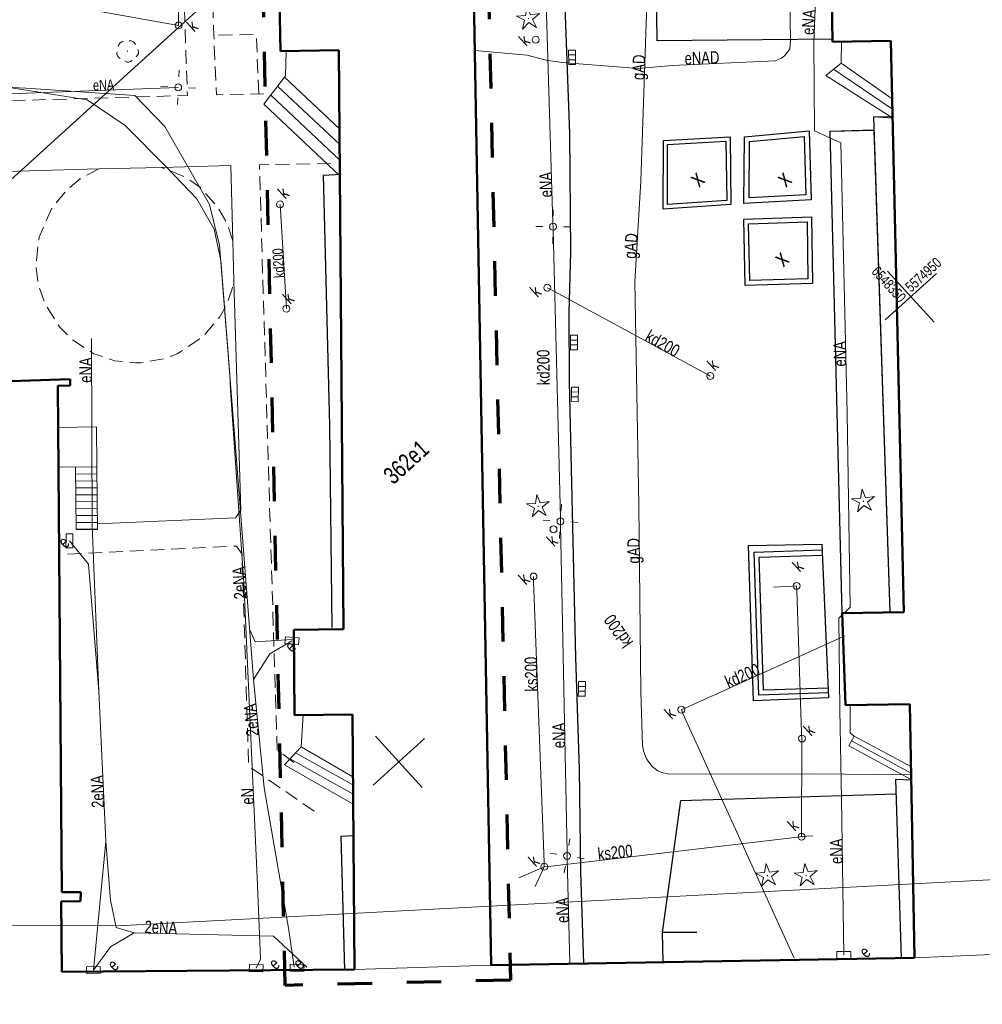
# Model space of a CAD drawing. Extents: x 6546616 to 6547358, y 5574659 to 5575298.
# Tile 8 of 12: x 6547122 to 6547192, y 5574991 to 5575063. Entities that reach past the tile are written whole.
import ezdxf
from ezdxf.enums import TextEntityAlignment as Align

# ---------------------------------------------------------------- set-up
doc = ezdxf.new("R2010")
doc.units = 0
doc.header["$MEASUREMENT"] = 0
for name, pattern in [('0.5_0.5', [1, 0.5, -0.5]), ('219-500', [0]), ('mz1.0_0.5', [1.5, 1, -0.5])]:
    doc.linetypes.add(name, pattern=pattern)
doc.layers.get('0').update_dxf_attribs({"color": 2, "linetype": 'CONTINUOUS', "lineweight": 13})
for name, color, linetype, lineweight in [('000 Inne (niezydentyfikowane)', 7, 'CONTINUOUS', 13), ('203-Punkt załamania granicy działki nie stabilizowany', 7, 'CONTINUOUS', 13), ('219-Linia granicy', 7, 'CONTINUOUS', 13), ('312-Budynek (powierzchnia)', 7, 'CONTINUOUS', 13), ('312-Numer ewidencyjny budynku', 7, 'CONTINUOUS', 13), ('320-część budynku wyodrębniona ze względu na liczbę kondygnacji naziemnych (powierzchnia)', 7, 'CONTINUOUS', 13), ('352-schody (powierzchnia)', 7, 'CONTINUOUS', 13), ('449-Ściana oporowa rysunek', 7, 'CONTINUOUS', 13), ('505-Opis i rzędna włazu kwadratowego-SK', 7, 'CONTINUOUS', 13), ('506-Opis i rzędna włazu okrągłego-SK', 7, 'CONTINUOUS', 13), ('510-Podpora jednosłupowa symb.-SEPOW', 7, 'CONTINUOUS', 13), ('582-Atrybuty opisowe-SKPOD', 7, 'CONTINUOUS', 13), ('583-Atrybuty opisowe-SGPOD', 7, 'CONTINUOUS', 13), ('585-Atrybuty opisowe-SEPOD', 7, 'CONTINUOUS', 13), ('688-Opis szafy sterowniczej-SE', 7, 'CONTINUOUS', 13), ('996-Tekst dodatkowy mały', 7, 'CONTINUOUS', 13), ('chodnik (powierzchnia)', 7, 'CONTINUOUS', 13), ('drzewo iglaste (punkt)', 7, 'CONTINUOUS', 13), ('drzewo liściaste (punkt)', 7, 'CONTINUOUS', 13), ('kratka ściekowa (punkt)', 7, 'CONTINUOUS', 13), ('krawężnik (linia)', 7, 'CONTINUOUS', 13), ('latarnia na słupie lub maszcie (punkt)', 7, 'CONTINUOUS', 13), ('przewód elektroenergetyczny (linia)', 7, 'CONTINUOUS', 13), ('przewód elektroenergetyczny (linia)-Atr1', 7, 'CONTINUOUS', 13), ('przewód gazowy (linia)', 7, 'CONTINUOUS', 13), ('przewód kanalizacyjny (linia)', 7, 'CONTINUOUS', 13), ('przewód kanalizacyjny (linia)-Atr1', 7, 'CONTINUOUS', 13), ('szafa sterownicza - siec elektroenergetyczna (punkt)', 7, 'CONTINUOUS', 13), ('Wstawianie ramki sekcyjnej z opisem', 7, 'CONTINUOUS', 13), ('właz okrągły - siec kanalizacyjna (punkt)', 7, 'CONTINUOUS', 13)]:
    doc.layers.add(name, color=color, linetype=linetype, lineweight=lineweight)
doc.styles.add('ARIAL', font='ARIALUNI.TTF', dxfattribs={"width": 0.75})

# ---------------------------------------------------------------- blocks, each defined once
blk = doc.blocks.new('US19')
at = {"color": 0, "linetype": 'Continuous', "lineweight": 13}
for p, q in [((-0.5, -0.25), (-0.5, 0.25)), ((-0.5, 0.25), (0.5, 0.25)), ((0.5, -0.25), (0.5, 0.25)), ((-0.5, -0.25), (0.5, -0.25))]:
    blk.add_line(p, q, dxfattribs=at)
blk = doc.blocks.new('US22')
at = {"color": 0, "linetype": 'Continuous', "lineweight": 13}
blk.add_circle((0, 0), 0.25, dxfattribs=at)
blk = doc.blocks.new('510')
at = {"color": 0, "linetype": 'Continuous', "lineweight": 0}
blk.add_circle((0, 0), 0.25, dxfattribs=at)
blk = doc.blocks.new('SM011')
at = {"color": 0, "linetype": 'Continuous', "lineweight": 13}
for p, q in [((-0.53, 0.531), (-0.883, 0.884)), ((0.531, 0.531), (0.884, 0.884)), ((-0.53, -0.53), (-0.883, -0.883)), ((0.531, -0.53), (0.884, -0.883))]:
    blk.add_line(p, q, dxfattribs=at)
blk = doc.blocks.new('US05')
at = {"color": 0, "linetype": 'Continuous', "lineweight": 13}
for p, q in [((-0.525, -0.25), (-0.525, 0.25)), ((-0.525, 0.25), (-0.175, 0.25)), ((-0.175, -0.25), (-0.175, 0.25)), ((-0.175, 0.25), (0.175, 0.25)), ((0.175, -0.25), (0.175, 0.25)), ((0.175, 0.25), (0.525, 0.25)), ((0.525, -0.25), (0.525, 0.25)), ((-0.525, -0.25), (-0.175, -0.25)), ((-0.175, -0.25), (0.175, -0.25)), ((0.175, -0.25), (0.525, -0.25))]:
    blk.add_line(p, q, dxfattribs=at)
blk = doc.blocks.new('OP011')
at = {"linetype": 'Continuous', "lineweight": 13}
h = blk.add_hatch(color=0, dxfattribs=at)
edge = h.paths.add_edge_path()
edge.add_arc((0, 0), 0.05, 0, 360)
at = {"color": 0, "linetype": 'Continuous', "lineweight": 13}
for p, q in [((-0.828, -0.268), (-0.283, 0.093)), ((-0.283, 0.093), (-0.512, 0.706)), ((-0.512, 0.706), (0, 0.299)), ((0, 0.299), (0.512, 0.706)), ((0.512, 0.706), (0.283, 0.093)), ((0.283, 0.093), (0.828, -0.268)), ((-0.175, -0.24), (-0.828, -0.268)), ((0, -0.87), (-0.175, -0.24)), ((0.175, -0.24), (0, -0.87)), ((0.828, -0.268), (0.175, -0.24))]:
    blk.add_line(p, q, dxfattribs=at)
blk = doc.blocks.new('OP021')
at = {"linetype": 'Continuous', "lineweight": 13}
h = blk.add_hatch(color=0, dxfattribs=at)
edge = h.paths.add_edge_path()
edge.add_arc((0, 0), 0.05, 0, 360)
at = {"color": 0, "linetype": 'Continuous', "lineweight": 13}
for centre, start, end in [((0, 0.4), 49.272, 130.728), ((-0.38, 0.124), 121.308, 202.548), ((0.38, 0.124), 337.452, 58.692), ((-0.235, -0.324), 193.221, 274.871), ((0.235, -0.324), 265.129, 346.779)]:
    blk.add_arc(centre, 0.4, start, end, dxfattribs=at)
blk = doc.blocks.new('203')
at = {"linetype": 'Continuous', "lineweight": 0}
h = blk.add_hatch(color=0, dxfattribs=at)
edge = h.paths.add_edge_path()
edge.add_arc((0, 0), 0.045, 0, 360)
blk = doc.blocks.new('RAMKA500KP')
at = {"color": 0}
for p, q in [((300, 197.5), (300, 202.5)), ((350, 197.5), (350, 202.5)), ((297.5, 200), (302.5, 200)), ((347.5, 200), (352.5, 200))]:
    blk.add_line(p, q, dxfattribs=at)
at = {"color": 0, "flags": 128}
blk.add_lwpolyline([(0, 0), (400, 0), (400, 250), (0, 250)], close=True, dxfattribs=at)

msp = doc.modelspace()

# ---------------------------------------------------------------- linework, layer by layer
at = {"color": 6, "linetype": '0.5_0.5', "lineweight": 70, "ltscale": 5}
msp.add_lwpolyline([(6547155.687, 5575080.069), (6547157.616, 5574993.113), (6547141.339, 5574992.736), (6547139.41, 5575079.692)], close=True, dxfattribs=at)
at = {"color": 7, "linetype": 'Continuous', "flags": 128}
msp.add_lwpolyline([(6547094.386, 5575023.148), (6547094.396, 5575050.792), (6547127.884, 5575051.756), (6547132.412, 5575051.859), (6547137.41, 5575052.01), (6547137.561, 5575046.566), (6547137.641, 5575043.652), (6547138.125, 5575027.092), (6547137.752, 5575026.537), (6547127.756, 5575026.101)], dxfattribs=at)
at = {"layer": '000 Inne (niezydentyfikowane)', "color": 7, "linetype": 'Continuous', "lineweight": 25, "flags": 128}
for points in [[(6547180.886, 5575061.12), (6547168.217, 5575061.023), (6547167.97, 5575079.299)], [(6547144.722, 5575018.615), (6547144.575, 5575033.198), (6547144.115, 5575051.293), (6547145.386, 5575051.381)], [(6547180.585, 5575013.874), (6547175.558, 5575013.71), (6547175.223, 5575024.055), (6547180.137, 5575024.209)], [(6547180.573, 5575014.228), (6547175.901, 5575014.076), (6547175.589, 5575023.697), (6547180.147, 5575023.841)], [(6547145.657, 5574993.872), (6547145.389, 5575003.519), (6547146.262, 5575003.569)], [(6547168.603, 5574996.578), (6547171.073, 5574996.58)]]:
    msp.add_lwpolyline(points, dxfattribs=at)
for points in [[(6547174.525, 5575054.068), (6547179.189, 5575054.497), (6547179.348, 5575049.52), (6547174.487, 5575049.263)], [(6547168.665, 5575053.795), (6547173.478, 5575054.075), (6547173.542, 5575049.188), (6547168.655, 5575048.855)], [(6547168.963, 5575053.512), (6547173.172, 5575053.757), (6547173.237, 5575049.478), (6547168.954, 5575049.18)], [(6547174.884, 5575053.732), (6547178.83, 5575054.089), (6547178.961, 5575049.871), (6547174.859, 5575049.656)], [(6547174.467, 5575048.11), (6547179.374, 5575048.287), (6547179.428, 5575043.47), (6547174.579, 5575043.333)], [(6547174.813, 5575047.789), (6547179.046, 5575047.934), (6547179.089, 5575043.798), (6547174.9, 5575043.679)], [(6547180.603, 5575013.512), (6547175.185, 5575013.303), (6547174.821, 5575024.527), (6547180.114, 5575024.635)]]:
    msp.add_lwpolyline(points, close=True, dxfattribs=at)
at = {"layer": '219-Linia granicy', "color": 7, "linetype": '219-500', "lineweight": 18, "flags": 128}
for points in [[(6547129.712, 5574997.068), (6547199.49, 5575000.76)], [(6547079.705, 5574997.21), (6547129.712, 5574997.068)]]:
    msp.add_lwpolyline(points, dxfattribs=at)
at = {"layer": '312-Budynek (powierzchnia)', "color": 7, "linetype": 'Continuous', "lineweight": 50, "flags": 128}
for points in [[(6547154.712, 5575079.019), (6547156.221, 5574994.189)], [(6547180.892, 5575060.949), (6547180.782, 5575067.241)], [(6547140.996, 5575060.255), (6547140.873, 5575066.427)], [(6547185.1, 5575061.018), (6547180.892, 5575060.949)], [(6547186.039, 5575019.723), (6547185.1, 5575061.018)], [(6547145.212, 5575060.33), (6547140.996, 5575060.255)], [(6547145.558, 5575018.483), (6547145.212, 5575060.33)], [(6547105.003, 5575035.865), (6547125.799, 5575036.565)], [(6547125.799, 5575036.565), (6547125.812, 5575036.09)], [(6547125.812, 5575036.09), (6547124.905, 5575036.062)], [(6547124.905, 5575036.062), (6547125.204, 5574999.47)], [(6547181.59, 5575019.652), (6547186.039, 5575019.723)], [(6547181.817, 5575012.994), (6547181.59, 5575019.652)], [(6547141.967, 5575018.449), (6547145.558, 5575018.483)], [(6547142.019, 5575012.267), (6547141.967, 5575018.449)], [(6547186.472, 5575013.076), (6547181.817, 5575012.994)], [(6547186.8, 5574994.74), (6547186.472, 5575013.076)], [(6547146.198, 5575012.308), (6547142.019, 5575012.267)], [(6547146.344, 5574993.874), (6547146.198, 5575012.308)], [(6547125.204, 5574999.47), (6547126.564, 5574999.476)], [(6547126.564, 5574999.476), (6547126.553, 5574998.818)], [(6547126.553, 5574998.818), (6547125.158, 5574998.807)], [(6547125.158, 5574998.807), (6547125.198, 5574993.708)], [(6547156.221, 5574994.189), (6547186.8, 5574994.74)], [(6547125.198, 5574993.708), (6547146.344, 5574993.874)]]:
    msp.add_lwpolyline(points, dxfattribs=at)
at = {"layer": '320-część budynku wyodrębniona ze względu na liczbę kondygnacji naziemnych (powierzchnia)', "color": 7, "linetype": 'Continuous', "lineweight": 18, "flags": 128}
for points in [[(6547186.8, 5574994.74), (6547195.178, 5574995.097)], [(6547146.344, 5574993.874), (6547156.221, 5574994.189)]]:
    msp.add_lwpolyline(points, dxfattribs=at)
at = {"layer": '352-schody (powierzchnia)', "color": 7, "linetype": 'Continuous', "lineweight": 18}
for p, q in [((6547181.536, 5575060.954), (6547181.498, 5575059.406)), ((6547185.1, 5575061.018), (6547181.536, 5575060.954)), ((6547185.197, 5575056.822), (6547185.1, 5575061.018)), ((6547141.4, 5575060.257), (6547141.371, 5575058.475)), ((6547145.212, 5575060.33), (6547141.4, 5575060.257)), ((6547145.32, 5575054.591), (6547145.212, 5575060.33)), ((6547180.392, 5575058.496), (6547181.498, 5575059.406)), ((6547181.498, 5575059.406), (6547185.197, 5575056.822)), ((6547181.498, 5575059.406), (6547185.197, 5575056.822)), ((6547141.371, 5575058.475), (6547141.296, 5575058.379)), ((6547185.23, 5575055.433), (6547180.392, 5575058.496)), ((6547185.218, 5575056.071), (6547180.96, 5575058.971)), ((6547139.787, 5575056.427), (6547141.296, 5575058.379)), ((6547145.27, 5575053.532), (6547140.791, 5575057.731)), ((6547141.296, 5575058.379), (6547145.26, 5575054.658)), ((6547141.296, 5575058.379), (6547145.32, 5575054.591)), ((6547145.279, 5575052.391), (6547140.292, 5575057.075)), ((6547145.289, 5575051.265), (6547139.787, 5575056.427)), ((6547185.197, 5575056.822), (6547185.23, 5575055.433)), ((6547185.221, 5575055.547), (6547183.84, 5575055.521)), ((6547186.046, 5575019.729), (6547185.221, 5575055.547)), ((6547183.84, 5575055.521), (6547185.026, 5575019.707)), ((6547145.26, 5575054.658), (6547145.289, 5575051.265)), ((6547183.865, 5575054.571), (6547180.724, 5575054.473)), ((6547180.724, 5575054.473), (6547181.589, 5575019.638)), ((6547185.026, 5575019.707), (6547183.865, 5575054.571)), ((6547127.701, 5575033.104), (6547124.918, 5575033.074)), ((6547124.918, 5575033.074), (6547124.95, 5575030.185)), ((6547127.733, 5575030.215), (6547127.701, 5575033.104)), ((6547124.95, 5575030.185), (6547127.733, 5575030.215)), ((6547127.733, 5575030.215), (6547126.196, 5575030.196)), ((6547126.196, 5575030.196), (6547126.235, 5575025.678)), ((6547127.772, 5575025.682), (6547127.733, 5575030.215)), ((6547127.742, 5575029.209), (6547126.205, 5575029.19)), ((6547127.731, 5575029.712), (6547126.208, 5575029.693)), ((6547127.739, 5575028.706), (6547126.21, 5575028.695)), ((6547127.751, 5575028.203), (6547126.214, 5575028.199)), ((6547127.746, 5575027.212), (6547126.223, 5575027.193)), ((6547127.755, 5575027.708), (6547126.226, 5575027.696)), ((6547127.757, 5575026.709), (6547126.227, 5575026.697)), ((6547127.754, 5575026.207), (6547126.231, 5575026.187)), ((6547126.235, 5575025.678), (6547127.772, 5575025.682)), ((6547127.766, 5575025.704), (6547126.237, 5575025.706)), ((6547181.589, 5575019.638), (6547185.026, 5575019.707)), ((6547185.026, 5575019.707), (6547186.046, 5575019.729)), ((6547186.472, 5575013.076), (6547182.164, 5575012.998)), ((6547182.164, 5575012.998), (6547182.167, 5575010.988)), ((6547186.546, 5575008.549), (6547186.472, 5575013.076)), ((6547142.643, 5575012.28), (6547142.49, 5575009.979)), ((6547146.198, 5575012.308), (6547142.643, 5575012.28)), ((6547146.237, 5575007.804), (6547146.198, 5575012.308)), ((6547182.066, 5575010.058), (6547182.454, 5575010.762)), ((6547182.167, 5575010.988), (6547182.454, 5575010.762)), ((6547182.454, 5575010.762), (6547186.546, 5575008.549)), ((6547182.454, 5575010.762), (6547186.546, 5575008.549)), ((6547186.525, 5575007.651), (6547182.066, 5575010.058)), ((6547186.574, 5575008.087), (6547182.253, 5575010.417)), ((6547141.296, 5575008.691), (6547142.49, 5575009.979)), ((6547146.238, 5575007.223), (6547142.095, 5575009.552)), ((6547142.49, 5575009.979), (6547146.237, 5575007.804)), ((6547142.49, 5575009.979), (6547146.237, 5575007.804)), ((6547146.25, 5575005.842), (6547141.296, 5575008.691)), ((6547146.241, 5575006.551), (6547141.699, 5575009.125)), ((6547186.546, 5575008.549), (6547186.525, 5575007.651)), ((6547146.237, 5575007.804), (6547146.25, 5575005.842)), ((6547186.57, 5575007.571), (6547185.426, 5575007.625)), ((6547185.426, 5575007.625), (6547185.85, 5574994.714)), ((6547186.8, 5574994.74), (6547186.57, 5575007.571)), ((6547185.85, 5574994.714), (6547186.8, 5574994.74))]:
    msp.add_line(p, q, dxfattribs=at)
at = {"layer": '449-Ściana oporowa rysunek', "color": 7, "linetype": 'Continuous', "lineweight": 18, "flags": 128}
for points in [[(6547141.371, 5575058.475), (6547141.4, 5575060.257)], [(6547142.498, 5575009.986), (6547142.643, 5575012.28)]]:
    msp.add_lwpolyline(points, dxfattribs=at)
at = {"layer": 'chodnik (powierzchnia)', "color": 7, "linetype": 'mz1.0_0.5', "lineweight": 18, "flags": 128}
for points in [[(6547135.63, 5575078.634), (6547135.886, 5575070.502), (6547136.188, 5575061.412), (6547136.365, 5575057.114), (6547139.794, 5575057.177)], [(6547134.057, 5575063.34), (6547134.275, 5575057.065), (6547095.263, 5575055.904), (6547095.254, 5575056.315), (6547093.941, 5575056.243), (6547093.957, 5575055.839), (6547085.568, 5575055.538), (6547072.578, 5575070.664)], [(6547139.434, 5575057.187), (6547139.249, 5575061.464), (6547136.188, 5575061.412)], [(6547141.976, 5575008.85), (6547140.766, 5575009.75), (6547140.265, 5575025.645), (6547139.479, 5575052.052), (6547144.892, 5575052.148)], [(6547127.884, 5575051.756), (6547126.569, 5575051.062), (6547125.582, 5575050.245), (6547124.493, 5575048.945), (6547123.556, 5575046.823), (6547123.334, 5575044.838), (6547123.5, 5575043.407), (6547123.978, 5575042.018), (6547125.024, 5575040.347), (6547126.045, 5575039.342), (6547127.515, 5575038.394), (6547129.013, 5575037.891), (6547130.534, 5575037.733), (6547130.91, 5575037.737), (6547132.745, 5575038.067), (6547133.525, 5575038.384), (6547135.41, 5575039.624), (6547136.611, 5575041.054), (6547137.098, 5575041.915), (6547137.508, 5575043.085), (6547137.641, 5575043.652)], [(6547137.561, 5575046.566), (6547137.113, 5575047.861), (6547136.453, 5575049.018), (6547135.21, 5575050.401), (6547134.079, 5575051.184), (6547132.412, 5575051.859)], [(6547125.62, 5575023.902), (6547137.824, 5575024.494), (6547138.22, 5575023.895), (6547138.707, 5575008.581), (6547143.546, 5575005.249)]]:
    msp.add_lwpolyline(points, dxfattribs=at)
at = {"layer": 'krawężnik (linia)', "color": 7, "linetype": 'Continuous', "lineweight": 25, "flags": 128}
for points in [[(6547161.98, 5575045.747), (6547161.908, 5575054.316), (6547161.525, 5575064.847), (6547160.779, 5575079.168)], [(6547185.23, 5575055.433), (6547183.84, 5575055.521), (6547185.026, 5575019.707)], [(6547181.589, 5575019.638), (6547180.724, 5575054.473), (6547183.871, 5575054.549)], [(6547162.917, 5574994.329), (6547162.688, 5575000.945), (6547162.596, 5575008.361), (6547162.33, 5575016.444), (6547161.88, 5575036.386), (6547161.862, 5575041.342), (6547161.98, 5575045.747)], [(6547186.57, 5575007.571), (6547185.426, 5575007.625), (6547185.85, 5574994.714)], [(6547168.641, 5574994.41), (6547168.603, 5574996.578), (6547169.153, 5575000.537), (6547169.927, 5575006.093), (6547185.462, 5575006.59)]]:
    msp.add_lwpolyline(points, dxfattribs=at)
at = {"layer": 'przewód elektroenergetyczny (linia)', "color": 1, "linetype": 'Continuous', "lineweight": 18, "flags": 128}
for points in [[(6547139.242, 5574993.987), (6547139.563, 5574994.63), (6547139.337, 5574999.978), (6547138.355, 5575021.829), (6547137.378, 5575035.764), (6547137.346, 5575036.884), (6547136.679, 5575045.142), (6547136.206, 5575047.402), (6547134.965, 5575049.585), (6547132.753, 5575051.885), (6547129.775, 5575054.894), (6547127.032, 5575056.752), (6547120.167, 5575057.837), (6547114.561, 5575057.85), (6547108.504, 5575058.196), (6547105.525, 5575057.623), (6547100.508, 5575056.779), (6547094.985, 5575056.016), (6547077.498, 5575055.987), (6547064.996, 5575055.841), (6547064.47, 5575062.025), (6547063.686, 5575069.92)], [(6547064.43, 5575069.92), (6547065.825, 5575056.877), (6547068.675, 5575056.224), (6547073.511, 5575056.093), (6547081.204, 5575056.207), (6547101.564, 5575056.807), (6547107.904, 5575057.205), (6547113.926, 5575058.029), (6547122.612, 5575057.6), (6547130.473, 5575057.069), (6547132.638, 5575054.821), (6547135.88, 5575049.173), (6547136.589, 5575046.237), (6547137.804, 5575031.044), (6547138.671, 5575019.831)], [(6547160.694, 5575047.578), (6547160.678, 5575047.834), (6547160.02, 5575069.357)], [(6547155.044, 5575060.307), (6547158.829, 5575059.964), (6547160.192, 5575059.608), (6547161.332, 5575059.455), (6547166.861, 5575059.021), (6547169.292, 5575059.231), (6547176.749, 5575059.576), (6547177.196, 5575059.752), (6547177.409, 5575059.919), (6547177.605, 5575060.165), (6547177.788, 5575060.439), (6547177.853, 5575061.052), (6547177.757, 5575067.194), (6547180.782, 5575067.241)], [(6547180.79, 5575066.518), (6547179.753, 5575066.306), (6547179.523, 5575060.894), (6547179.593, 5575054.499), (6547181.484, 5575053.637), (6547181.939, 5575034.091), (6547182.17, 5575020.084), (6547181.352, 5575019.274), (6547181.406, 5575012.688), (6547181.534, 5575006.183), (6547181.699, 5574994.941)], [(6547109.737, 5575056.735), (6547133.609, 5575057.649)], [(6547160.694, 5575047.578), (6547160.703, 5575047.33), (6547161.226, 5575026.535), (6547161.228, 5575026.28), (6547161.237, 5575026.032), (6547161.707, 5575002.351), (6547161.709, 5575002.096)], [(6547127.341, 5575039.507), (6547127.403, 5575025.955), (6547127.887, 5575014.003), (6547128.381, 5575003.141)], [(6547127.887, 5575014.003), (6547127.129, 5575023.193), (6547125.751, 5575024.872)], [(6547138.671, 5575019.831), (6547139.049, 5575014.851)], [(6547138.769, 5575018.475), (6547139.171, 5575017.57), (6547141.855, 5575017.74)], [(6547141.992, 5574994.054), (6547141.596, 5574996.734), (6547139.821, 5575007.013), (6547139.049, 5575014.851), (6547140.234, 5575016.699), (6547141.83, 5575017.649)], [(6547161.893, 5574994.385), (6547161.718, 5575001.848), (6547161.709, 5575002.096)], [(6547130.423, 5574996.538), (6547140.485, 5574996.292), (6547142.906, 5574994.06)]]:
    msp.add_lwpolyline(points, dxfattribs=at)
msp.add_lwpolyline([(6547127.491, 5574993.847), (6547128.381, 5575003.141), (6547128.723, 5574998.899), (6547129.125, 5574996.926), (6547130.423, 5574996.538), (6547128.726, 5574995.536)], close=True, dxfattribs=at)
at = {"layer": 'przewód gazowy (linia)', "color": 40, "linetype": 'Continuous', "lineweight": 18, "flags": 128}
for points in [[(6547166.592, 5575043.587), (6547167.031, 5575050.865), (6547167.527, 5575065.113), (6547167.743, 5575075.417), (6547167.845, 5575078.739), (6547167.671, 5575081.621), (6547167.43, 5575086.449)], [(6547166.592, 5575043.587), (6547166.896, 5575027.418), (6547167.04, 5575013.968), (6547167.166, 5575010.083)], [(6547167.438, 5575009.114), (6547167.325, 5575009.417), (6547167.239, 5575009.69), (6547167.188, 5575009.954), (6547167.166, 5575010.083)], [(6547167.438, 5575009.114), (6547167.684, 5575008.77)], [(6547168.545, 5575008.134), (6547168.26, 5575008.239), (6547167.885, 5575008.533), (6547167.684, 5575008.77)], [(6547168.545, 5575008.134), (6547168.965, 5575008.029), (6547172.156, 5575007.997), (6547179.406, 5575008.019), (6547186.561, 5575007.968)]]:
    msp.add_lwpolyline(points, dxfattribs=at)
at = {"layer": 'przewód kanalizacyjny (linia)', "color": 34, "linetype": 'Continuous', "lineweight": 18, "flags": 128}
for points in [[(6547133.638, 5575062.122), (6547133.744, 5575072.353)], [(6547057.879, 5575060.074), (6547075.039, 5575061.428), (6547093.169, 5575062.177), (6547124.302, 5575063.785), (6547133.638, 5575062.122)], [(6547141.425, 5575041.659), (6547140.971, 5575049.192)], [(6547160.271, 5575043.167), (6547160.534, 5575043.027), (6547171.795, 5575036.925), (6547172.05, 5575036.779)], [(6547178.292, 5575021.614), (6547178.306, 5575021.302), (6547178.649, 5575010.993), (6547178.651, 5575010.887), (6547178.672, 5575010.581), (6547178.67, 5575010.39), (6547178.672, 5575010.284), (6547178.646, 5575003.801), (6547178.645, 5575003.489), (6547178.346, 5575003.461), (6547160.356, 5575001.339), (6547160.058, 5575001.311), (6547160.051, 5575001.616), (6547159.289, 5575021.99), (6547159.282, 5575022.295)], [(6547178.292, 5575021.614), (6547177.994, 5575021.586), (6547176.61, 5575021.518)], [(6547178.112, 5574994.694), (6547170.08, 5575012.393), (6547169.965, 5575012.667), (6547170.24, 5575012.782), (6547181.78, 5575018)], [(6547178.645, 5575003.489), (6547179.022, 5575003.521), (6547179.454, 5575003.536)], [(6547160.058, 5575001.311), (6547159.79, 5575001.189), (6547158.228, 5575000.514)], [(6547160.058, 5575001.311), (6547159.931, 5575001.034), (6547159.409, 5574999.884)]]:
    msp.add_lwpolyline(points, dxfattribs=at)
at = {"layer": 'Wstawianie ramki sekcyjnej z opisem', "color": 7, "linetype": 'Continuous', "lineweight": 13, "flags": 128}
for points in [[(6547160.454, 5575086.373), (6546996.172, 5574937.057)], [(6546996.172, 5574937.057), (6547160.454, 5575086.373)], [(6547184.696, 5575040.84), (6547188.396, 5575044.203)], [(6547184.696, 5575040.84), (6547188.396, 5575044.203)], [(6547188.228, 5575040.672), (6547184.865, 5575044.372)], [(6547188.228, 5575040.672), (6547184.865, 5575044.372)], [(6547151.227, 5575007.042), (6547147.864, 5575010.742)], [(6547151.227, 5575007.042), (6547147.864, 5575010.742)], [(6547147.696, 5575007.21), (6547151.396, 5575010.573)], [(6547147.696, 5575007.21), (6547151.396, 5575010.573)]]:
    msp.add_lwpolyline(points, dxfattribs=at)

# ---------------------------------------------------------------- block references
at = {"layer": '203-Punkt załamania granicy działki nie stabilizowany', "color": 7, "linetype": 'Continuous', "lineweight": 18, "rotation": 42.26758658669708}
msp.add_blockref('203', (6547129.712, 5574997.068), dxfattribs=at)
at = {"layer": '510-Podpora jednosłupowa symb.-SEPOW', "color": 7, "linetype": 'Continuous', "lineweight": 18}
for p, rotation in [((6547133.609, 5575057.649), 334.5965865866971), ((6547160.694, 5575047.578), 42.26758658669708), ((6547161.228, 5575026.28), 42.26758658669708), ((6547161.709, 5575002.096), 42.26758658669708)]:
    msp.add_blockref('510', p, dxfattribs=dict(at, rotation=rotation))
at = {"layer": 'drzewo iglaste (punkt)', "color": 94, "linetype": 'Continuous', "lineweight": 13, "rotation": 42.26758658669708}
for p in [(6547158.913, 5575062.621), (6547183.115, 5575027.727), (6547159.616, 5575027.355), (6547176.181, 5575000.669), (6547178.971, 5575000.677)]:
    msp.add_blockref('OP011', p, dxfattribs=at)
at = {"layer": 'drzewo liściaste (punkt)', "color": 94, "linetype": 'Continuous', "lineweight": 13, "rotation": 42.26758658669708}
msp.add_blockref('OP021', (6547129.946, 5575060.266), dxfattribs=at)
at = {"layer": 'kratka ściekowa (punkt)', "color": 7, "linetype": 'Continuous', "lineweight": 18}
for p, rotation in [((6547162.071, 5575059.816), 90.56358658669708), ((6547162.213, 5575039.202), 89.93558658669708), ((6547162.268, 5575035.454), 89.19358658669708), ((6547162.774, 5575014.172), 89.21958658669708)]:
    msp.add_blockref('US05', p, dxfattribs=dict(at, rotation=rotation))
at = {"layer": 'latarnia na słupie lub maszcie (punkt)', "color": 7, "linetype": 'Continuous', "lineweight": 18}
for p, rotation in [((6547133.609, 5575057.649), 312.2675865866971), ((6547160.694, 5575047.578), 314.2545865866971), ((6547161.228, 5575026.28), 41.46758658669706), ((6547161.709, 5575002.096), 35.5955865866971)]:
    msp.add_blockref('SM011', p, dxfattribs=dict(at, rotation=rotation))
at = {"layer": 'szafa sterownicza - siec elektroenergetyczna (punkt)', "color": 7, "linetype": 'Continuous', "lineweight": 18}
for p, rotation in [((6547125.751, 5575024.872), 269.3615865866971), ((6547141.83, 5575017.649), 175.1965865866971), ((6547181.699, 5574994.941), 0.5235865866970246), ((6547127.491, 5574993.847), 1.86158658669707), ((6547139.242, 5574993.987), 358.1875865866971), ((6547142.195, 5574994.008), 358.1875865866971)]:
    msp.add_blockref('US19', p, dxfattribs=dict(at, rotation=rotation))
at = {"layer": 'Wstawianie ramki sekcyjnej z opisem', "color": 7, "linetype": 'Continuous', "lineweight": 13, "rotation": 42.26758658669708}
for p in [(6546893.913, 5574844.114), (6547062.061, 5574659.111)]:
    msp.add_blockref('RAMKA500KP', p, dxfattribs=at)
at = {"layer": 'właz okrągły - siec kanalizacyjna (punkt)', "color": 7, "linetype": 'Continuous', "lineweight": 18}
for p, rotation in [((6547133.638, 5575062.122), 42.26758658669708), ((6547159.442, 5575061.088), 42.26758658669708), ((6547140.971, 5575049.192), 329.4435865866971), ((6547160.271, 5575043.167), 42.26758658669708), ((6547141.425, 5575041.659), 354.7775865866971), ((6547172.05, 5575036.779), 42.26758658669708), ((6547160.726, 5575025.702), 42.26758658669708), ((6547159.282, 5575022.295), 42.26758658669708), ((6547178.292, 5575021.614), 42.26758658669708), ((6547169.965, 5575012.667), 42.26758658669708), ((6547178.672, 5575010.581), 42.26758658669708), ((6547178.645, 5575003.489), 42.26758658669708), ((6547160.058, 5575001.311), 42.26758658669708)]:
    msp.add_blockref('US22', p, dxfattribs=dict(at, rotation=rotation))

# ---------------------------------------------------------------- texts
at = {"layer": '312-Numer ewidencyjny budynku', "color": 7, "linetype": 'Continuous', "lineweight": 18, "style": 'ARIAL', "width": 0.75}
msp.add_text('362e1', height=1.25, rotation=42.26759, dxfattribs=at).set_placement((6547149.148, 5575028.881))
at = {"layer": '505-Opis i rzędna włazu kwadratowego-SK', "color": 7, "linetype": 'Continuous', "lineweight": 18, "style": 'ARIAL', "width": 0.75}
msp.add_text('k', height=0.9, rotation=42.26759, dxfattribs=at).set_placement((6547158.114, 5575022.301), align=Align.TOP_LEFT)
at = {"layer": '506-Opis i rzędna włazu okrągłego-SK', "color": 7, "linetype": 'Continuous', "lineweight": 18, "style": 'ARIAL', "width": 0.75}
for p in [(6547134.155, 5575062.267), (6547158.139, 5575061.228), (6547140.729, 5575050.202), (6547141.095, 5575042.588), (6547158.951, 5575043.088), (6547171.751, 5575037.777), (6547160.151, 5575025.071), (6547177.902, 5575023.233), (6547168.652, 5575012.596), (6547178.717, 5575011.379), (6547177.56, 5575004.49), (6547158.827, 5575001.922)]:
    msp.add_text('k', height=0.9, rotation=42.26759, dxfattribs=at).set_placement(p, align=Align.TOP_LEFT)
at = {"layer": '582-Atrybuty opisowe-SKPOD', "color": 32, "linetype": 'Continuous', "lineweight": 18, "style": 'ARIAL', "width": 0.75}
for s, rotation, p in [('kd200', 330.79859, (6547167.709, 5575040.157)), ('kd200', 90.77059, (6547159.559, 5575036.115)), ('kd200', 124.60459, (6547165.77, 5575017.03)), ('ks200', 91.39959, (6547158.693, 5575013.963)), ('kd200', 23.55359, (6547173.009, 5575015.028)), ('ks200', 5.96159, (6547163.881, 5575002.665))]:
    msp.add_text(s, height=0.9, rotation=rotation, dxfattribs=at).set_placement(p, align=Align.TOP_LEFT)
at = {"layer": '583-Atrybuty opisowe-SGPOD', "color": 52, "linetype": 'Continuous', "lineweight": 18, "style": 'ARIAL', "width": 0.75}
for rotation, p in [(87.26759, (6547166.383, 5575058.208)), (85.80759, (6547165.796, 5575045.31)), (90.16259, (6547166.066, 5575023.232))]:
    msp.add_text('gAD', height=0.9, rotation=rotation, dxfattribs=at).set_placement(p, align=Align.TOP_LEFT)
at = {"layer": '585-Atrybuty opisowe-SEPOD', "color": 1, "linetype": 'Continuous', "lineweight": 18, "style": 'ARIAL', "width": 0.75}
for s, rotation, p in [('eNA', 86.89259, (6547178.651, 5575061.467)), ('eNAD', 1.94159, (6547170.18, 5575060.186)), ('eNA', 91.00759, (6547159.733, 5575049.691)), ('eNA', 90.58559, (6547180.967, 5575037.464)), ('eNA', 89.51059, (6547126.459, 5575036.3)), ('2eNA', 93.38359, (6547137.654, 5575020.623)), ('2eNA', 94.90259, (6547138.547, 5575010.719)), ('eNA', 90.38459, (6547160.658, 5575009.884)), ('2eNA', 91.85459, (6547127.363, 5575005.554)), ('eN', 91.84759, (6547138.177, 5575005.789)), ('eNA', 90.11359, (6547180.71, 5575001.515)), ('eNA', 90.63359, (6547160.926, 5574997.249)), ('2eNA', 357.83059, (6547131.201, 5574997.421))]:
    msp.add_text(s, height=0.9, rotation=rotation, dxfattribs=at).set_placement(p, align=Align.TOP_LEFT)
at = {"layer": '688-Opis szafy sterowniczej-SE', "color": 7, "linetype": 'Continuous', "lineweight": 18, "style": 'ARIAL', "width": 0.75}
for p in [(6547124.841, 5575024.937), (6547141.216, 5575017.402), (6547182.715, 5574995.324), (6547128.401, 5574994.377), (6547140.044, 5574994.472), (6547141.8, 5574994.473)]:
    msp.add_text('e', height=0.9, rotation=42.26759, dxfattribs=at).set_placement(p, align=Align.TOP_LEFT)
at = {"layer": '996-Tekst dodatkowy mały', "color": 7, "linetype": 'Continuous', "lineweight": 25, "style": 'ARIAL', "width": 0.75}
for p in [(6547170.4, 5575051.306), (6547176.68, 5575051.31), (6547176.49, 5575045.543)]:
    msp.add_text('x', height=1.25, rotation=42.26759, dxfattribs=at).set_placement(p, align=Align.TOP_LEFT)
at = {"layer": 'przewód elektroenergetyczny (linia)-Atr1', "color": 1, "style": 'ARIAL', "width": 0.75}
msp.add_text('eNA', height=0.75, rotation=2.19159, dxfattribs=at).set_placement((6547127.467, 5575057.418))
at = {"layer": 'przewód kanalizacyjny (linia)-Atr1', "color": 34, "style": 'ARIAL', "width": 0.75}
msp.add_text('kd200', height=0.75, rotation=93.45359, dxfattribs=at).set_placement((6547141.284, 5575043.896))
at = {"layer": 'Wstawianie ramki sekcyjnej z opisem', "color": 7, "linetype": 'Continuous', "lineweight": 13, "style": 'ARIAL', "width": 0.75}
msp.add_text('5574950', height=0.75, rotation=42.26859, dxfattribs=at).set_placement((6547186.56, 5575042.804))
msp.add_text('6548350', height=0.75, rotation=312.26759, dxfattribs=at).set_placement((6547185.709, 5575042.031), align=Align.RIGHT)

doc.saveas('drawing.dxf')
